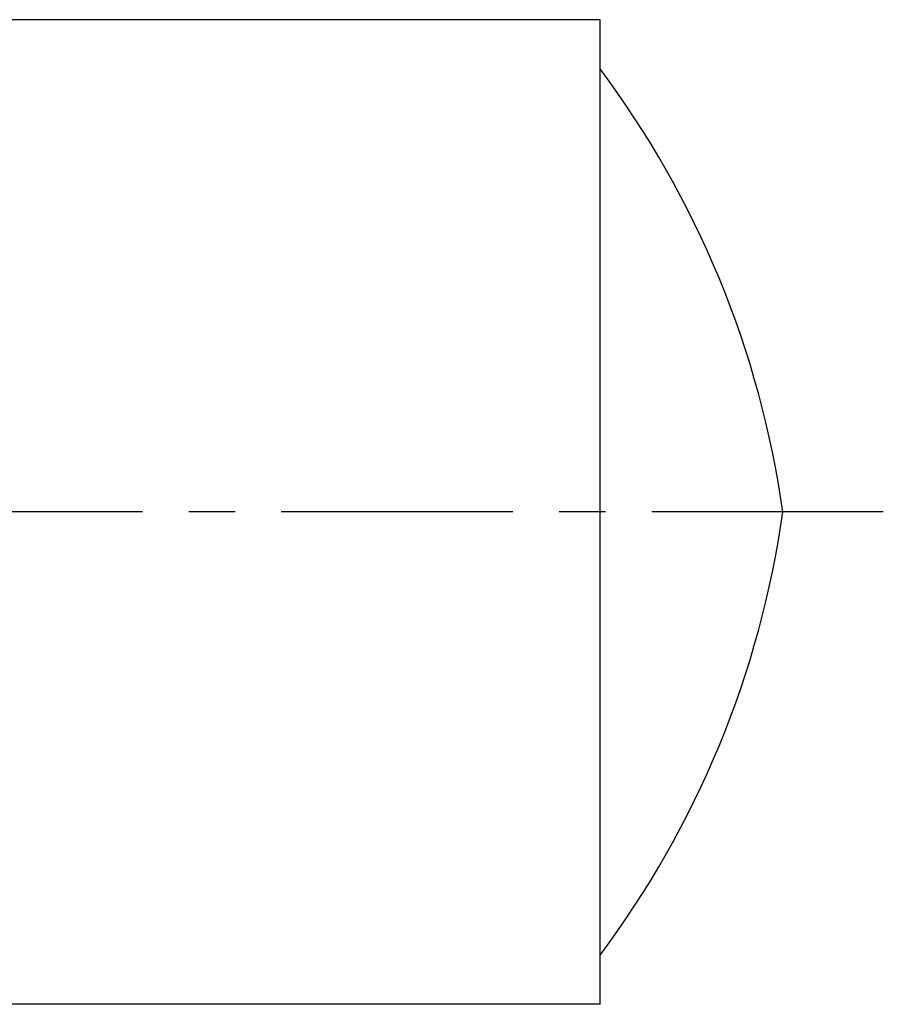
# Model space of a CAD drawing. Header units: millimetres. Extents: x 245 to 346, y 226 to 275.
# Tile 40 of 40: x 303 to 346, y 226 to 275. Entities that reach past the tile are written whole.
import ezdxf

# ---------------------------------------------------------------- set-up
doc = ezdxf.new("R2010")
doc.units = ezdxf.units.MM
doc.header["$LTSCALE"] = 30.734
doc.linetypes.add('CENTER', pattern=[0.6, 0.375, -0.075, 0.075, -0.075])
doc.layers.get('0').update_dxf_attribs({"linetype": 'CONTINUOUS'})
doc.layers.add('DEFAULT_1', color=7, linetype='CENTER')

msp = doc.modelspace()

# ---------------------------------------------------------------- linework, layer by layer
at = {"color": 7, "linetype": 'CONTINUOUS'}
for p, q in [((332.235, 275.167), (250.335, 275.167)), ((332.235, 226.167), (332.235, 275.167)), ((332.235, 226.167), (250.335, 226.167))]:
    msp.add_line(p, q, dxfattribs=at)
for centre, start, end in [((293.807, 243.955), 8.0383, 36.8134), ((293.807, 257.379), 323.1866, 351.9617)]:
    msp.add_arc(centre, 48, start, end, dxfattribs=at)
at = {"layer": 'DEFAULT_1', "color": 2, "linetype": 'CENTER'}
msp.add_line((346.335, 250.667), (245.335, 250.667), dxfattribs=at)

doc.saveas('drawing.dxf')
